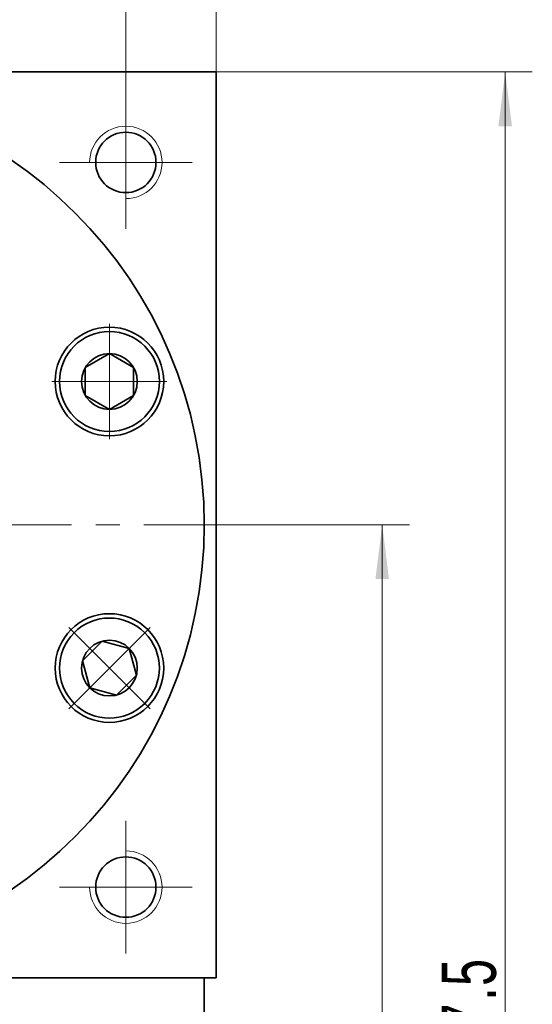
# Model space of a CAD drawing. Header units: millimetres. Extents: x -2 to 528, y 17 to 389.
# Tile 7 of 9: x 368 to 411, y 258 to 339. Entities that reach past the tile are written whole.
import ezdxf

# ---------------------------------------------------------------- set-up
doc = ezdxf.new("R2010")
doc.units = ezdxf.units.MM
doc.set_wipeout_variables(frame=1)
doc.linetypes.add('点画线', pattern=[18, 12, -2, 2, -2])
doc.layers.get('0').update_dxf_attribs({"lineweight": 35})
for name, color, linetype, lineweight in [('中心线层', 1, '点画线', 18), ('尺寸线层', 3, 'Continuous', 18), ('粗实线层', 7, 'Continuous', 35)]:
    doc.layers.add(name, color=color, linetype=linetype, lineweight=lineweight)
doc.styles.add('标准', font='txt', dxfattribs={"width": 0.667})
doc.dimstyles.new('a4-1-1.5', dxfattribs={"dimtxt": 4.5, "dimasz": 4.5, "dimexe": 2.25, "dimexo": 0, "dimgap": 0.75, "dimtad": 1, "dimdec": 3, "dimdsep": 46, "dimtxsty": '标准', "dimblk": '_CAXARROW', "dimcen": 0, "dimdle": 6, "dimazin": 2, "dimtfac": 0.707107, "dimtdec": 3, "dimtix": 1, "dimtmove": 2, "dimatfit": 3, "dimfxl": 0, "dimfrac": 2, "dimtolj": 1, "dimtzin": 0, "dimarcsym": 0})

# ---------------------------------------------------------------- blocks, each defined once
blk = doc.blocks.new('*X7')
at = {"layer": '尺寸线层', "linetype": 'Continuous'}
for points in [[(347.078, 341.593), (351.578, 342.156), (351.578, 341.031)], [(377.078, 341.593), (372.578, 342.156), (372.578, 341.031)]]:
    blk.add_hatch(color=0, dxfattribs=at).paths.add_polyline_path(points, flags=0)
at = {"layer": '尺寸线层', "color": 0, "linetype": 'Continuous'}
for p, q in [((347.078, 338.001), (347.078, 343.843)), ((377.078, 333.001), (377.078, 343.843)), ((347.078, 341.593), (377.078, 341.593))]:
    blk.add_line(p, q, dxfattribs=at)
at = {"layer": '尺寸线层', "color": 0, "insert": (362.078, 344.568), "char_height": 4.5, "width": 9, "attachment_point": 5, "line_spacing_factor": 1.15057, "style": '标准'}
blk.add_mtext('\\T1.1;30', dxfattribs=at)
blk = doc.blocks.new('_CAXARROW')
blk.add_hatch(color=0).paths.add_polyline_path([(0, 0), (-1, 0.125), (-1, -0.125)], flags=0)
blk = doc.blocks.new('*X8')
at = {"layer": '尺寸线层', "linetype": 'Continuous'}
for points in [[(309.578, 353.203), (314.078, 352.641), (314.078, 353.766)], [(384.578, 353.203), (380.078, 352.641), (380.078, 353.766)]]:
    blk.add_hatch(color=0, dxfattribs=at).paths.add_polyline_path(points, flags=0)
at = {"layer": '尺寸线层', "color": 0, "linetype": 'Continuous'}
for p, q in [((309.578, 335.001), (309.578, 355.453)), ((384.578, 335.001), (384.578, 355.453)), ((384.578, 353.203), (309.578, 353.203))]:
    blk.add_line(p, q, dxfattribs=at)
at = {"layer": '尺寸线层', "color": 0, "insert": (347.078, 356.153), "char_height": 4.5, "width": 9, "attachment_point": 5, "line_spacing_factor": 1.15057, "style": '标准'}
blk.add_mtext('\\T1.1;75', dxfattribs=at)
blk = doc.blocks.new('*X12')
at = {"layer": '中心线层', "linetype": '点画线', "lineweight": 18}
for p, q in [((0, -4.765), (0, 4.765)), ((-4.765, 0), (4.765, 0))]:
    blk.add_line(p, q, dxfattribs=at)
at = {"layer": '粗实线层'}
for p, q in [((-2.309, 0), (-1.155, 2)), ((-1.155, 2), (1.155, 2)), ((2.309, 0), (1.155, 2)), ((2.309, 0), (1.155, 2)), ((-2.309, 0), (-1.155, -2)), ((2.309, 0), (1.155, -2)), ((-1.155, -2), (1.155, -2))]:
    blk.add_line(p, q, dxfattribs=at)
blk.add_circle((0, 0), 2.309, dxfattribs=at)
for start, end in [(0, 180), (180, 360)]:
    blk.add_arc((0, 0), 4.14, start, end, dxfattribs=at)
blk = doc.blocks.new('*X13')
at = {"layer": '尺寸线层', "linetype": 'Continuous'}
for points in [[(398.33, 297.501), (398.893, 293.001), (397.768, 293.001)], [(398.33, 177.501), (398.893, 182.001), (397.768, 182.001)]]:
    blk.add_hatch(color=0, dxfattribs=at).paths.add_polyline_path(points, flags=0)
at = {"layer": '尺寸线层', "color": 0, "linetype": 'Continuous'}
for p, q in [((387.578, 297.501), (400.58, 297.501)), ((398.33, 297.501), (398.33, 177.501)), ((354.078, 177.501), (400.58, 177.501))]:
    blk.add_line(p, q, dxfattribs=at)
at = {"layer": '尺寸线层', "color": 0, "insert": (395.343, 237.501), "char_height": 4.5, "width": 11.96057, "attachment_point": 5, "rotation": 90, "line_spacing_factor": 1.15057, "style": '标准'}
blk.add_mtext('\\T1.1;120', dxfattribs=at)
blk = doc.blocks.new('*X14')
at = {"layer": '尺寸线层', "linetype": 'Continuous'}
for points in [[(408.52, 335.001), (409.082, 330.501), (407.957, 330.501)], [(408.52, 177.501), (409.082, 182.001), (407.957, 182.001)]]:
    blk.add_hatch(color=0, dxfattribs=at).paths.add_polyline_path(points, flags=0)
at = {"layer": '尺寸线层', "color": 0, "linetype": 'Continuous'}
for p, q in [((384.578, 335.001), (410.77, 335.001)), ((408.52, 335.001), (408.52, 177.501)), ((354.078, 177.501), (410.77, 177.501))]:
    blk.add_line(p, q, dxfattribs=at)
at = {"layer": '尺寸线层', "color": 0, "insert": (405.532, 256.251), "char_height": 4.5, "width": 20.80607, "attachment_point": 5, "rotation": 90, "line_spacing_factor": 1.15057, "style": '标准'}
blk.add_mtext('\\T1.1;157.5', dxfattribs=at)

msp = doc.modelspace()

# ---------------------------------------------------------------- linework, layer by layer
at = {"layer": '中心线层'}
for p, q in [((377.0781, 333.0007), (377.0781, 322.0007)), ((371.5781, 327.5007), (382.5781, 327.5007)), ((306.5781, 297.5007), (387.5781, 297.5007)), ((377.0781, 273.0007), (377.0781, 262.0007)), ((382.5781, 267.5007), (371.5781, 267.5007))]:
    msp.add_line(p, q, dxfattribs=at)
at = {"layer": '粗实线层'}
for p, q in [((309.5781, 335.0007), (384.5781, 335.0007)), ((384.5781, 335.0007), (384.5781, 260.0007)), ((309.5781, 260.0007), (384.5781, 260.0007)), ((383.5781, 245.0007), (383.5781, 260.0007))]:
    msp.add_line(p, q, dxfattribs=at)
for centre, radius in [((377.0781, 327.5007), 2.5), ((375.7184, 309.3639), 4.5), ((375.7184, 285.6375), 4.5), ((377.0781, 267.5007), 2.5)]:
    msp.add_circle(centre, radius, dxfattribs=at)
at = {"layer": '粗实线层', "lineweight": 18}
for centre, start, end in [((377.0781, 327.5007), 270, 180), ((377.0781, 267.5007), 180, 90)]:
    msp.add_arc(centre, 3, start, end, dxfattribs=at)

# ---------------------------------------------------------------- dimensions: what is measured, and where the dimension line sits
at = {"layer": '尺寸线层'}
for base, p1, p2, picture, middle in [((309.5781, 353.2032), (384.5781, 335.0007), (309.5781, 335.0007), '*X8', (347.0781, 356.1529)), ((377.0781, 341.5933), (347.0781, 338.0007), (377.0781, 333.0007), '*X7', (362.0781, 344.5682))]:
    dim = msp.add_linear_dim(base=base, p1=p1, p2=p2, dimstyle='a4-1-1.5', override={"dimsah": 1, "dimtfill": 1, "dimtzin": 0}, dxfattribs=at)
    dim.commit()
    dim.dimension.update_dxf_attribs({"geometry": picture, "text_midpoint": middle})

# ---------------------------------------------------------------- next in the draw order: wipeouts: each hides what was drawn before it
for points in [[(375.7184, 305.2239), (375.7427, 305.2239), (375.7669, 305.2241), (375.7912, 305.2245), (375.8155, 305.225), (375.8397, 305.2256), (375.864, 305.2264), (375.8882, 305.2273), (375.9124, 305.2284), (375.9367, 305.2296), (375.9609, 305.231), (375.9851, 305.2325), (376.0093, 305.2341), (376.0335, 305.2359), (376.0577, 305.2378), (376.0819, 305.2398), (376.1061, 305.2421), (376.1302, 305.2444), (376.1543, 305.2469), (376.1785, 305.2495), (376.2026, 305.2523), (376.2267, 305.2552), (376.2507, 305.2582), (376.2748, 305.2614), (376.2988, 305.2647), (376.3228, 305.2682), (376.3468, 305.2718), (376.3708, 305.2756), (376.3947, 305.2795), (376.4187, 305.2835), (376.4426, 305.2877), (376.4426, 305.2877), (376.6312, 305.3258), (376.818, 305.3725), (377.0023, 305.428), (377.1839, 305.4919), (377.3623, 305.5642), (377.5371, 305.6447), (377.708, 305.7333), (377.8746, 305.8297), (378.0366, 305.9337), (378.1935, 306.0452), (378.3451, 306.1638), (378.491, 306.2894), (378.6309, 306.4216), (378.7645, 306.5601), (378.8915, 306.7048), (379.0117, 306.8551), (379.1248, 307.0109), (379.2305, 307.1718), (379.3286, 307.3374), (379.4188, 307.5074), (379.5011, 307.6814), (379.5753, 307.8591), (379.641, 308.04), (379.6983, 308.2237), (379.747, 308.41), (379.787, 308.5983), (379.8182, 308.7882), (379.8405, 308.9794), (379.8539, 309.1714), (379.8584, 309.3639), (379.8584, 309.3639), (379.8539, 309.5563), (379.8405, 309.7483), (379.8182, 309.9395), (379.787, 310.1295), (379.747, 310.3177), (379.6983, 310.504), (379.641, 310.6877), (379.5753, 310.8686), (379.5011, 311.0463), (379.4188, 311.2203), (379.3286, 311.3903), (379.2305, 311.5559), (379.1248, 311.7168), (379.0117, 311.8726), (378.8915, 312.023), (378.7645, 312.1676), (378.6309, 312.3061), (378.491, 312.4383), (378.3451, 312.5639), (378.1935, 312.6825), (378.0366, 312.794), (377.8746, 312.898), (377.708, 312.9944), (377.5371, 313.083), (377.3623, 313.1635), (377.1839, 313.2358), (377.0023, 313.2998), (376.818, 313.3552), (376.6312, 313.402), (376.4426, 313.44), (376.4426, 313.44), (376.4187, 313.4442), (376.3947, 313.4482), (376.3708, 313.4521), (376.3468, 313.4559), (376.3228, 313.4595), (376.2988, 313.463), (376.2748, 313.4663), (376.2507, 313.4695), (376.2267, 313.4725), (376.2026, 313.4755), (376.1785, 313.4782), (376.1543, 313.4808), (376.1302, 313.4833), (376.1061, 313.4857), (376.0819, 313.4879), (376.0577, 313.4899), (376.0335, 313.4919), (376.0093, 313.4936), (375.9851, 313.4953), (375.9609, 313.4968), (375.9367, 313.4981), (375.9124, 313.4993), (375.8882, 313.5004), (375.864, 313.5013), (375.8397, 313.5021), (375.8155, 313.5027), (375.7912, 313.5032), (375.7669, 313.5036), (375.7427, 313.5038), (375.7184, 313.5039), (375.7184, 313.5039), (375.5017, 313.4982), (375.2857, 313.4812), (375.0708, 313.4529), (374.8577, 313.4134), (374.6469, 313.3628), (374.4391, 313.3012), (374.2348, 313.2289), (374.0345, 313.1459), (373.8389, 313.0526), (373.6484, 312.9492), (373.4636, 312.836), (373.285, 312.7132), (373.113, 312.5812), (372.9482, 312.4405), (372.791, 312.2913), (372.6418, 312.1341), (372.501, 311.9692), (372.3691, 311.7973), (372.2463, 311.6187), (372.1331, 311.4339), (372.0296, 311.2434), (371.9363, 311.0478), (371.8534, 310.8475), (371.781, 310.6432), (371.7195, 310.4354), (371.6689, 310.2246), (371.6294, 310.0115), (371.6011, 309.7966), (371.5841, 309.5805), (371.5784, 309.3639), (371.5784, 309.3639), (371.5841, 309.1472), (371.6011, 308.9311), (371.6294, 308.7162), (371.6689, 308.5031), (371.7195, 308.2924), (371.781, 308.0845), (371.8534, 307.8802), (371.9363, 307.68), (372.0296, 307.4843), (372.1331, 307.2939), (372.2463, 307.1091), (372.3691, 306.9304), (372.501, 306.7585), (372.6418, 306.5937), (372.791, 306.4364), (372.9482, 306.2872), (373.113, 306.1465), (373.285, 306.0145), (373.4636, 305.8918), (373.6484, 305.7785), (373.8389, 305.6751), (374.0345, 305.5818), (374.2348, 305.4988), (374.4391, 305.4265), (374.6469, 305.3649), (374.8577, 305.3143), (375.0708, 305.2748), (375.2857, 305.2465), (375.5017, 305.2295)], [(372.791, 282.7101), (372.8082, 282.693), (372.8255, 282.676), (372.8429, 282.6591), (372.8604, 282.6423), (372.878, 282.6256), (372.8957, 282.609), (372.9135, 282.5925), (372.9314, 282.5761), (372.9494, 282.5598), (372.9675, 282.5436), (372.9857, 282.5276), (373.0039, 282.5116), (373.0223, 282.4957), (373.0408, 282.48), (373.0593, 282.4644), (373.078, 282.4488), (373.0967, 282.4334), (373.1155, 282.4181), (373.1344, 282.4029), (373.1534, 282.3878), (373.1725, 282.3728), (373.1917, 282.358), (373.211, 282.3432), (373.2303, 282.3286), (373.2497, 282.314), (373.2693, 282.2996), (373.2889, 282.2853), (373.3085, 282.2712), (373.3283, 282.2571), (373.3482, 282.2431), (373.3482, 282.2431), (373.5085, 282.1366), (373.6736, 282.0377), (373.8432, 281.9465), (374.0168, 281.8634), (374.194, 281.7884), (374.3746, 281.7217), (374.5581, 281.6634), (374.744, 281.6138), (374.9321, 281.5728), (375.1219, 281.5407), (375.313, 281.5174), (375.5049, 281.503), (375.6973, 281.4975), (375.8898, 281.501), (376.0819, 281.5135), (376.2732, 281.5348), (376.4633, 281.5651), (376.6518, 281.6041), (376.8383, 281.6518), (377.0223, 281.7082), (377.2035, 281.773), (377.3816, 281.8462), (377.556, 281.9277), (377.7265, 282.0171), (377.8926, 282.1143), (378.054, 282.2192), (378.2104, 282.3315), (378.3613, 282.4509), (378.5066, 282.5772), (378.6458, 282.7101), (378.6458, 282.7101), (378.7787, 282.8493), (378.905, 282.9946), (379.0244, 283.1455), (379.1367, 283.3019), (379.2416, 283.4633), (379.3388, 283.6294), (379.4282, 283.7999), (379.5097, 283.9743), (379.5829, 284.1524), (379.6477, 284.3336), (379.7041, 284.5176), (379.7518, 284.7041), (379.7908, 284.8926), (379.8211, 285.0827), (379.8424, 285.274), (379.8549, 285.4661), (379.8584, 285.6586), (379.8529, 285.851), (379.8385, 286.0429), (379.8152, 286.234), (379.7831, 286.4238), (379.7421, 286.6119), (379.6925, 286.7978), (379.6342, 286.9813), (379.5675, 287.1619), (379.4925, 287.3391), (379.4094, 287.5127), (379.3182, 287.6823), (379.2193, 287.8474), (379.1128, 288.0077), (379.1128, 288.0077), (379.0988, 288.0276), (379.0847, 288.0474), (379.0706, 288.067), (379.0563, 288.0866), (379.0419, 288.1062), (379.0273, 288.1256), (379.0127, 288.1449), (378.9979, 288.1642), (378.9831, 288.1834), (378.9681, 288.2025), (378.953, 288.2215), (378.9378, 288.2404), (378.9225, 288.2592), (378.9071, 288.2779), (378.8915, 288.2966), (378.8759, 288.3151), (378.8602, 288.3336), (378.8443, 288.352), (378.8283, 288.3702), (378.8123, 288.3884), (378.7961, 288.4065), (378.7798, 288.4245), (378.7634, 288.4424), (378.7469, 288.4602), (378.7303, 288.4779), (378.7136, 288.4955), (378.6968, 288.513), (378.6799, 288.5304), (378.6629, 288.5477), (378.6458, 288.5649), (378.6458, 288.5649), (378.4886, 288.7141), (378.3238, 288.8549), (378.1518, 288.9868), (377.9732, 289.1096), (377.7884, 289.2228), (377.5979, 289.3263), (377.4023, 289.4196), (377.2021, 289.5025), (376.9977, 289.5749), (376.7899, 289.6364), (376.5792, 289.687), (376.366, 289.7265), (376.1512, 289.7548), (375.9351, 289.7718), (375.7184, 289.7775), (375.5017, 289.7718), (375.2857, 289.7548), (375.0708, 289.7265), (374.8577, 289.687), (374.6469, 289.6364), (374.4391, 289.5749), (374.2348, 289.5025), (374.0345, 289.4196), (373.8389, 289.3263), (373.6484, 289.2228), (373.4636, 289.1096), (373.285, 288.9868), (373.113, 288.8549), (372.9482, 288.7141), (372.791, 288.5649), (372.791, 288.5649), (372.6418, 288.4077), (372.501, 288.2429), (372.3691, 288.0709), (372.2463, 287.8923), (372.1331, 287.7075), (372.0296, 287.517), (371.9363, 287.3214), (371.8534, 287.1211), (371.781, 286.9168), (371.7195, 286.709), (371.6689, 286.4982), (371.6294, 286.2851), (371.6011, 286.0702), (371.5841, 285.8542), (371.5784, 285.6375), (371.5841, 285.4208), (371.6011, 285.2047), (371.6294, 284.9899), (371.6689, 284.7767), (371.7195, 284.566), (371.781, 284.3582), (371.8534, 284.1538), (371.9363, 283.9536), (372.0296, 283.758), (372.1331, 283.5675), (372.2463, 283.3827), (372.3691, 283.2041), (372.501, 283.0321), (372.6418, 282.8673)]]:
    msp.add_wipeout(points).dxf.layer = '粗实线层'

# ---------------------------------------------------------------- next in the draw order: linework, layer by layer
at = {"layer": '粗实线层'}
msp.add_circle((347.0781, 297.5007), 36.5, dxfattribs=at)

# ---------------------------------------------------------------- next in the draw order: block references
for p, rotation in [((375.7184, 309.3639), 270), ((375.7184, 285.6375), 225.0000000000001)]:
    msp.add_blockref('*X12', p, dxfattribs=dict(at, rotation=rotation))

# ---------------------------------------------------------------- next in the draw order: dimensions: what is measured, and where the dimension line sits
at = {"layer": '尺寸线层'}
for base, p1, picture, middle in [((408.5199, 177.5007), (384.5781, 335.0007), '*X14', (405.5325, 256.2507)), ((398.33, 177.5007), (387.5781, 297.5007), '*X13', (395.3426, 237.5007))]:
    dim = msp.add_linear_dim(base=base, p1=p1, p2=(354.0781, 177.5007), angle=270, dimstyle='a4-1-1.5', override={"dimsah": 1, "dimtfill": 1, "dimtzin": 0}, dxfattribs=at)
    dim.commit()
    dim.dimension.update_dxf_attribs({"geometry": picture, "text_midpoint": middle})

doc.saveas('drawing.dxf')
